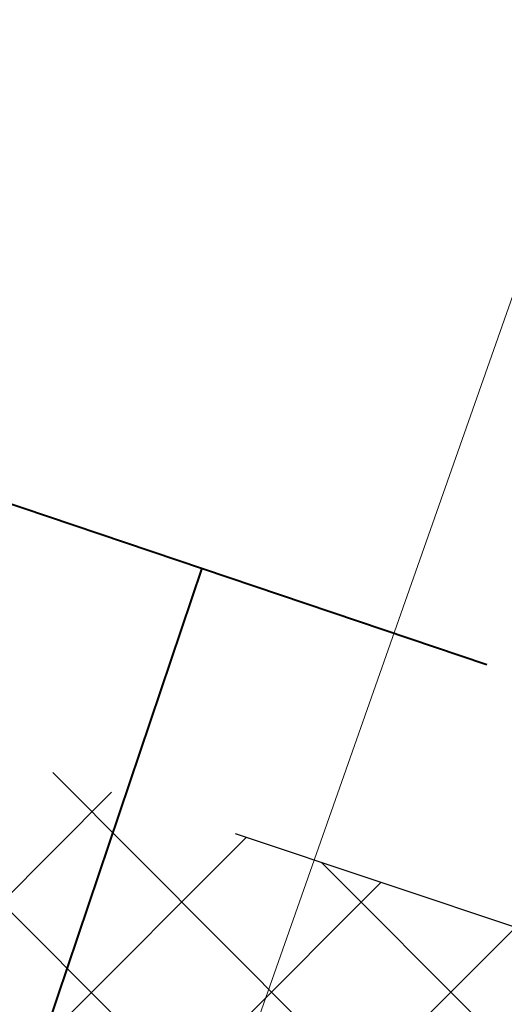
# Model space of a CAD drawing. Header units: metres. Extents: x 6599773 to 13199707, y 5688499 to 11377233.
# Tile 87 of 256: x 6599932.854 to 6599933.807, y 5688789.466 to 5688791.403. Entities that reach past the tile are written whole.
import ezdxf
from ezdxf import colors
from ezdxf.entities.mleader import LeaderData, LeaderLine
from ezdxf.math import Vec2, Vec3

# ---------------------------------------------------------------- set-up
doc = ezdxf.new("R2010")
doc.units = ezdxf.units.M
doc.header["$MEASUREMENT"] = 0
for name, pattern in [('1', [0]), ('3_EGBZ', [1.5, 1, -0.5]), ('BUG', [1.5, 1, -0.5])]:
    doc.linetypes.add(name, pattern=pattern)
doc.layers.get('0').update_dxf_attribs({"linetype": 'CONTINUOUS', "lineweight": 5})
for name, color, linetype, lineweight in [('_kolor chodnik', 50, '1', 0), ('_kolor zjazdy kostka', 7, '1', 0), ('_kolor ścieżka', 10, '1', 0), ('_krawedz jezdni i pobocza', 7, 'BUG', 30), ('_opiskd', 14, 'CONTINUOUS', 15), ('_przepusty', 172, '3_EGBZ', 40), ('OTK_L_5', 7, 'CONTINUOUS', 5)]:
    doc.layers.add(name, color=color, linetype=linetype, lineweight=lineweight)
doc.layers.add('_kolor jezdnia', color=7, linetype='1', lineweight=0, true_color=0x00dbdb)
doc.layers.add('_kolor pobocze', color=7, linetype='1', lineweight=0, true_color=0xff66ff)
doc.styles.add('opis drzewa', font='ARIALN.TTF', dxfattribs={"width": 0.7, "height": 1.6})
pattern_1 = [(45, (0, 0), (-0.1767766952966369, 0.1767766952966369), []), (135, (0, 0), (-0.1767766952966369, -0.1767766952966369), [])]

# ---------------------------------------------------------------- blocks, each defined once
blk = doc.blocks.new('_Dot')
at = {"color": 0, "linetype": 'ByBlock', "lineweight": -2}
blk.add_line((-0.5, 0), (-1, 0), dxfattribs=at)
at = {"color": 0, "linetype": 'ByBlock', "const_width": 0.5}
blk.add_lwpolyline([(-0.25, 0, 1), (0.25, 0, 1)], format="xyb", close=True, dxfattribs=at)

msp = doc.modelspace()

# ---------------------------------------------------------------- hatches: boundary and pattern name
at = {"layer": '_kolor chodnik'}
h = msp.add_hatch(dxfattribs=at)
h.set_pattern_fill('ANSI37', color=256, scale=2)
h.set_pattern_definition(pattern_1)
h.paths.add_polyline_path([(6599849.938171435, 5688542.085872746), (6599852.232147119, 5688548.938742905), (6599853.573135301, 5688548.489851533), (6599853.827082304, 5688549.248475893), (6599851.793849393, 5688549.929093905), (6599849.895278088, 5688548.982823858), (6599847.823506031, 5688542.793750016)])
edge = h.paths.add_edge_path()
edge.add_line((6600018.106075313, 5689087.454911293), (6600022.42781917, 5689091.229234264))
edge.add_line((6600022.42781917, 5689091.229234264), (6600020.233254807, 5689093.742094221))
edge.add_line((6600020.233254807, 5689093.742094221), (6600017.159471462, 5689091.057656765))
edge.add_arc((6600023.275194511, 5689085.3851404), 8.341433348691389, 137.1531559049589, 148.8016577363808)
edge.add_line((6600016.140105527, 5689089.706021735), (6600018.106075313, 5689087.454911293))
h.paths.add_polyline_path([(6600038.501784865, 5689187.592294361), (6600037.906968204, 5689187.700586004), (6600037.63829624, 5689186.224843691), (6600038.240083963, 5689186.115282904)])
h.paths.add_polyline_path([(6600069.098302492, 5689360.276020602), (6600068.321239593, 5689360.413462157), (6600068.064048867, 5689358.936495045), (6600068.836639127, 5689358.799546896)])
h.paths.add_polyline_path([(6600082.393785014, 5689362.950258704), (6600082.941124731, 5689366.103121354), (6600081.481377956, 5689366.361351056), (6600080.923159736, 5689363.210828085)])
h.paths.add_polyline_path([(6600074.022236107, 5689388.065861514), (6600072.983907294, 5689388.249860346), (6600072.723374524, 5689386.77253894), (6600073.760538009, 5689386.588865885)])
h.paths.add_polyline_path([(6600105.613104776, 5689486.405659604), (6600106.749499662, 5689489.711933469), (6600105.298891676, 5689490.233346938), (6600104.143487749, 5689486.917306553)], flags=17)
h.paths.add_polyline_path([(6600132.519778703, 5689678.737346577), (6600131.761827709, 5689678.896110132), (6600131.444670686, 5689677.429261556), (6600132.212256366, 5689677.269208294)])
h.paths.add_polyline_path([(6600156.649397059, 5689798.7449027), (6600156.48800471, 5689797.958860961), (6600157.450195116, 5689797.757316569), (6600157.615023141, 5689798.542205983)])
h.paths.add_polyline_path([(6600189.055358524, 5689948.643107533), (6600187.902868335, 5689948.884512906), (6600187.600024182, 5689947.417400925), (6600188.748131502, 5689947.176379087)])
edge = h.paths.add_edge_path()
edge.add_line((6600204.459383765, 5690032.969035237), (6600204.153258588, 5690031.227801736))
edge.add_arc((6600202.328347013, 5690027.299936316), 4.331100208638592, 41.85300125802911, 65.08011549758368, ccw=False)
edge.add_arc((6600032.90393149, 5690051.979071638), 174.020003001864, 352.8070218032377, 353.495463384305)
edge.add_arc((6600202.372679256, 5690027.343587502), 5.999999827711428, 55.12102442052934, 69.64815978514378)
edge = h.paths.add_edge_path()
edge.add_line((6600205.046027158, 5690040.265402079), (6600204.972740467, 5690038.483452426))
edge.add_arc((6600203.986269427, 5690044.401803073), 5.999999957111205, 279.4630688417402, 294.9140560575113)
edge.add_line((6600206.513819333, 5690038.960158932), (6600206.607027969, 5690041.030672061))
edge.add_arc((6600203.986269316, 5690044.401803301), 4.270000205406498, 284.3702444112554, 307.86193139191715, ccw=False)
edge = h.paths.add_edge_path()
edge.add_arc((6600203.547470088, 5690044.558759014), 6.446878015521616, 324.4350091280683, 356.2013368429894, ccw=False)
edge.add_arc((6600203.986269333, 5690044.401803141), 6.00000007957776, 323.2169970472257, 357.4193489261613)
h.paths.add_polyline_path([(6600208.910055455, 5690121.713696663), (6600208.146285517, 5690121.748120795), (6600207.125602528, 5690121.794124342), (6600209.971605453, 5690121.665851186)])
edge = h.paths.add_edge_path()
edge.add_line((6600238.769818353, 5690481.648294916), (6600240.338176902, 5690490.873746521))
edge.add_line((6600240.338176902, 5690490.873746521), (6600241.251295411, 5690510.829461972))
edge.add_line((6600241.251295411, 5690510.829461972), (6600239.524022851, 5690510.928942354))
edge.add_line((6600239.524022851, 5690510.928942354), (6600238.633343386, 5690491.167757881))
edge.add_line((6600238.633343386, 5690491.167757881), (6600234.579716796, 5690467.661262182))
edge.add_line((6600234.579716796, 5690467.661262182), (6600234.449796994, 5690464.966873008))
edge.add_arc((6600242.443669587, 5690464.607462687), 8.00194818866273, 177.4256738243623, 268.2543056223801)
edge.add_line((6600242.199903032, 5690456.609228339), (6600242.216657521, 5690457.359274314))
edge.add_line((6600242.216657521, 5690457.359274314), (6600242.305257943, 5690458.836738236))
edge.add_arc((6600242.444504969, 5690464.607952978), 5.772894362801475, 177.0298084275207, 268.6178439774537, ccw=False)
edge.add_line((6600236.679365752, 5690464.907083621), (6600236.951876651, 5690470.95443634))
edge.add_line((6600236.951876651, 5690470.95443634), (6600238.150786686, 5690478.210832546))
edge.add_line((6600238.150786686, 5690478.210832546), (6600238.769818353, 5690481.648294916))
h.paths.add_polyline_path([(6600238.769818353, 5690481.648294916), (6600238.150786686, 5690478.210832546), (6600239.670056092, 5690477.930590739), (6600240.266710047, 5690481.376366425)], flags=17)
edge = h.paths.add_edge_path()
edge.add_line((6600223.366500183, 5690460.339976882), (6600223.276803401, 5690457.948865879))
edge.add_arc((6600221.105749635, 5690465.64864014), 7.999999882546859, 285.7465040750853, 299.8464885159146)
edge.add_line((6600225.08717264, 5690458.709744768), (6600225.240084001, 5690461.623695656))
edge.add_arc((6600221.105749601, 5690465.648640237), 5.769999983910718, 293.06724420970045, 315.7681070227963, ccw=False)
edge = h.paths.add_edge_path()
edge.add_arc((6600220.025145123, 5690444.676291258), 5.77000016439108, 37.996647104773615, 59.94382588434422, ccw=False)
edge.add_line((6600224.572175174, 5690448.22839199), (6600224.817793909, 5690451.081798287))
edge.add_arc((6600220.025145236, 5690444.676291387), 7.999999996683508, 53.19588653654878, 68.15166733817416)
edge.add_line((6600223.00235276, 5690452.101669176), (6600222.91504296, 5690449.670427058))
edge = h.paths.add_edge_path()
edge.add_arc((6600221.105749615, 5690465.648640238), 7.999999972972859, 328.0222308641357, 357.0132597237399)
edge.add_line((6600229.094882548, 5690465.23180147), (6600229.218816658, 5690467.593604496))
edge.add_line((6600229.218816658, 5690467.593604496), (6600228.218919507, 5690467.645774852))
edge.add_line((6600228.218919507, 5690467.645774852), (6600227.891778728, 5690461.411918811))
h.paths.add_polyline_path([(6600200.980142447, 5690012.236744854), (6600202.31727834, 5690011.956662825), (6600202.522293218, 5690012.935421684), (6600201.182321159, 5690013.216097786)])
h.paths.add_polyline_path([(6600196.457878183, 5689983.98337835), (6600195.202332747, 5689984.246370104), (6600194.899091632, 5689982.777335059), (6600196.150355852, 5689982.515240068)])
edge = h.paths.add_edge_path()
edge.add_line((6600112.305909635, 5689517.99101877), (6600112.691041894, 5689519.807934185))
edge.add_line((6600112.691041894, 5689519.807934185), (6600113.245521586, 5689522.423769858))
edge.add_line((6600113.245521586, 5689522.423769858), (6600111.553124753, 5689522.782507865))
edge.add_line((6600111.553124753, 5689522.782507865), (6600107.405864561, 5689503.217226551))
edge.add_line((6600107.405864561, 5689503.217226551), (6600099.494506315, 5689480.361667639))
edge.add_line((6600099.494506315, 5689480.361667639), (6600099.182814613, 5689478.891218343))
edge.add_arc((6600107.008997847, 5689477.232359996), 8.000059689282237, 168.0325629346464, 257.7529108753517)
edge.add_line((6600105.311960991, 5689469.414366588), (6600105.784990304, 5689471.593619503))
edge.add_arc((6600107.008927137, 5689477.232314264), 5.769999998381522, 168.0321375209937, 257.7533362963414, ccw=False)
edge.add_line((6600101.364343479, 5689478.42879883), (6600101.647245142, 5689479.76342708))
edge.add_line((6600101.647245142, 5689479.76342708), (6600104.143487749, 5689486.917306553))
edge.add_line((6600104.143487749, 5689486.917306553), (6600105.298891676, 5689490.233346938))
edge.add_line((6600105.298891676, 5689490.233346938), (6600108.240043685, 5689498.809726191))
edge.add_line((6600108.240043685, 5689498.809726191), (6600112.305909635, 5689517.99101877))
h.paths.add_polyline_path([(6600136.009573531, 5689645.499114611), (6600138.333647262, 5689645.012304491), (6600138.661671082, 5689646.578318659), (6600134.869459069, 5689647.372651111)])
at = {"layer": '_kolor jezdnia'}
h = msp.add_hatch(dxfattribs=at)
h.set_pattern_fill('ANSI37', color=256, scale=2.2)
h.set_pattern_definition([(311.9999999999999, (0, 0), (0.2043648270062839, 0.1840109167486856), []), (41.99999999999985, (0, 0), (-0.1840109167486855, 0.2043648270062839), [])])
edge = h.paths.add_edge_path()
edge.add_line((6599833.066047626, 5688539.933393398), (6599850.649511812, 5688527.983462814))
edge.add_arc((6599857.337592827, 5688536.653968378), 10.95025544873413, 169.5012687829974, 232.3548431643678, ccw=False)
edge.add_arc((6599858.085851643, 5688536.618142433), 11.69295282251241, 162.2507788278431, 169.9967502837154, ccw=False)
edge.add_line((6599846.949484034, 5688540.182754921), (6599847.823506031, 5688542.793750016))
edge.add_line((6599847.823506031, 5688542.793750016), (6599849.895278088, 5688548.982823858))
edge.add_line((6599849.895278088, 5688548.982823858), (6599852.434748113, 5688556.56906746))
edge.add_line((6599852.434748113, 5688556.56906746), (6599928.48625871, 5688783.760284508))
edge.add_line((6599928.48625871, 5688783.760284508), (6599931.025728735, 5688791.34652811))
edge.add_line((6599931.025728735, 5688791.34652811), (6599996.657773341, 5688987.411326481))
edge.add_line((6599996.657773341, 5688987.411326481), (6599999.197243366, 5688994.997570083))
edge.add_line((6599999.197243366, 5688994.997570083), (6600021.930100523, 5689062.908193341))
edge.add_line((6600021.930100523, 5689062.908193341), (6600017.620224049, 5689067.371531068))
edge.add_line((6600017.620224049, 5689067.371531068), (6600016.714558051, 5689064.654078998))
edge.add_line((6600016.714558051, 5689064.654078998), (6600012.423620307, 5689051.835617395))
edge.add_line((6600012.423620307, 5689051.835617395), (6600009.884150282, 5689044.249373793))
edge.add_line((6600009.884150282, 5689044.249373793), (6599977.53516164, 5688947.612159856))
edge.add_line((6599977.53516164, 5688947.612159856), (6599974.995691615, 5688940.025916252))
edge.add_line((6599974.995691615, 5688940.025916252), (6599942.096912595, 5688841.746295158))
edge.add_line((6599942.096912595, 5688841.746295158), (6599939.557442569, 5688834.160051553))
edge.add_line((6599939.557442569, 5688834.160051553), (6599882.679288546, 5688664.246042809))
edge.add_line((6599882.679288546, 5688664.246042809), (6599880.139818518, 5688656.659799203))
edge.add_line((6599880.139818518, 5688656.659799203), (6599852.464543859, 5688573.984527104))
edge.add_line((6599852.464543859, 5688573.984527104), (6599842.470137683, 5688544.127903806))
edge.add_arc((6599835.706422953, 5688546.652910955), 7.219660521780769, 248.54809133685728, 339.52856074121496, ccw=False)
h.paths.add_polyline_path([(6600044.653202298, 5689172.271628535), (6600046.276244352, 5689181.431901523), (6600047.759199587, 5689189.801539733), (6600051.0603021, 5689208.432603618), (6600052.368792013, 5689215.817578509), (6600054.808584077, 5689229.587499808), (6600056.11707399, 5689236.972474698), (6600057.346666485, 5689243.912161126), (6600058.655146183, 5689251.297078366), (6600058.831439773, 5689252.292060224), (6600060.098987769, 5689259.445963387), (6600060.139929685, 5689259.677035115), (6600061.407468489, 5689266.830886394), (6600072.329030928, 5689328.470998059), (6600073.637511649, 5689335.855921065), (6600077.337304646, 5689356.73715072), (6600078.820259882, 5689365.106788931), (6600081.142794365, 5689378.214921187), (6600082.53851694, 5689386.092227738), (6600095.187867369, 5689457.483787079), (6600091.082877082, 5689465.8405575), (6600089.043088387, 5689454.328211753), (6600087.870641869, 5689447.711051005), (6600087.560133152, 5689445.958573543), (6600086.562151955, 5689440.326076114), (6600082.433200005, 5689417.022719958), (6600080.95024477, 5689408.65308175), (6600077.202698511, 5689387.502337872), (6600075.719743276, 5689379.132699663), (6600073.469199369, 5689366.430874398), (6600071.986244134, 5689358.061236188), (6600069.986864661, 5689346.776955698), (6600068.591142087, 5689338.899649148), (6600065.559290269, 5689321.78820693), (6600064.163567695, 5689313.91090038), (6600059.719426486, 5689288.828650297), (6600058.323703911, 5689280.951343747), (6600057.563846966, 5689276.662793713), (6600056.168124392, 5689268.785487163), (6600054.804920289, 5689261.091711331), (6600053.409197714, 5689253.214404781), (6600053.264817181, 5689252.399536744), (6600051.869094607, 5689244.522230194), (6600051.183555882, 5689240.653124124), (6600049.787833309, 5689232.775817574), (6600046.593849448, 5689214.749319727), (6600045.198126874, 5689206.872013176), (6600044.41754409, 5689202.466488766), (6600042.934588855, 5689194.096850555), (6600036.429952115, 5689157.38538759), (6600034.94699688, 5689149.01574938), (6600030.579776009, 5689124.367629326), (6600027.529365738, 5689107.151445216), (6600024.895072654, 5689094.014582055), (6600030.583685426, 5689094.264316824), (6600032.945013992, 5689106.191885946), (6600043.170247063, 5689163.901990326)])
edge = h.paths.add_edge_path()
edge.add_line((6600111.106812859, 5689535.144351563), (6600111.256844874, 5689535.85214863))
edge.add_line((6600111.256844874, 5689535.85214863), (6600112.915748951, 5689543.678261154))
edge.add_line((6600112.915748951, 5689543.678261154), (6600117.304772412, 5689564.384094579))
edge.add_line((6600117.304772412, 5689564.384094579), (6600119.067357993, 5689572.699339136))
edge.add_line((6600119.067357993, 5689572.699339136), (6600120.087667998, 5689577.512794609))
edge.add_line((6600120.087667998, 5689577.512794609), (6600121.64289057, 5689584.849775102))
edge.add_line((6600121.64289057, 5689584.849775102), (6600128.436769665, 5689616.900852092))
edge.add_line((6600128.436769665, 5689616.900852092), (6600129.991992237, 5689624.237832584))
edge.add_line((6600129.991992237, 5689624.237832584), (6600132.660554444, 5689636.827148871))
edge.add_line((6600132.660554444, 5689636.827148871), (6600133.208838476, 5689639.444704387))
edge.add_line((6600133.208838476, 5689639.444704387), (6600134.848957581, 5689647.274775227))
edge.add_line((6600134.848957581, 5689647.274775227), (6600138.97649476, 5689666.979995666))
edge.add_line((6600138.97649476, 5689666.979995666), (6600140.51410642, 5689674.320687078))
edge.add_line((6600140.51410642, 5689674.320687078), (6600145.209128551, 5689696.735129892))
edge.add_line((6600145.209128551, 5689696.735129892), (6600146.746740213, 5689704.075821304))
edge.add_line((6600146.746740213, 5689704.075821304), (6600151.462308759, 5689726.588354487))
edge.add_line((6600151.462308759, 5689726.588354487), (6600152.999920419, 5689733.929045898))
edge.add_line((6600152.999920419, 5689733.929045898), (6600155.244070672, 5689744.642813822))
edge.add_line((6600155.244070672, 5689744.642813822), (6600156.781682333, 5689751.983505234))
edge.add_line((6600156.781682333, 5689751.983505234), (6600161.635515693, 5689775.156126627))
edge.add_line((6600161.635515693, 5689775.156126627), (6600163.378142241, 5689783.475576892))
edge.add_line((6600163.378142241, 5689783.475576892), (6600163.850769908, 5689785.731942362))
edge.add_line((6600163.850769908, 5689785.731942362), (6600167.028500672, 5689800.90270461))
edge.add_line((6600167.028500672, 5689800.90270461), (6600179.490888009, 5689860.399222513))
edge.add_line((6600179.490888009, 5689860.399222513), (6600181.233514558, 5689868.718672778))
edge.add_line((6600181.233514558, 5689868.718672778), (6600181.84713393, 5689871.648144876))
edge.add_line((6600181.84713393, 5689871.648144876), (6600183.38474559, 5689878.988836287))
edge.add_line((6600183.38474559, 5689878.988836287), (6600184.935818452, 5689886.393792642))
edge.add_line((6600184.935818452, 5689886.393792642), (6600186.575937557, 5689894.223863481))
edge.add_line((6600186.575937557, 5689894.223863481), (6600194.051338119, 5689929.912074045))
edge.add_line((6600194.051338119, 5689929.912074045), (6600195.691457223, 5689937.742144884))
edge.add_line((6600195.691457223, 5689937.742144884), (6600202.915799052, 5689972.231779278))
edge.add_line((6600202.915799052, 5689972.231779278), (6600204.555918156, 5689980.061850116))
edge.add_line((6600204.555918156, 5689980.061850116), (6600206.062781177, 5689987.255744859))
edge.add_line((6600206.062781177, 5689987.255744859), (6600207.702900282, 5689995.085815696))
edge.add_line((6600207.702900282, 5689995.085815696), (6600210.232559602, 5690007.162628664))
edge.add_line((6600210.232559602, 5690007.162628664), (6600211.694938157, 5690014.144150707))
edge.add_arc((6600028.177652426, 5690052.584442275), 187.5000004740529, 348.1696294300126, 357.4195276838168)
edge.add_line((6600215.487522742, 5690044.142720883), (6600208.310270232, 5690026.480446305))
edge.add_arc((6600032.903933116, 5690051.97907145), 177.2500013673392, 348.1696294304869, 351.7289130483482, ccw=False)
edge.add_line((6600206.38894146, 5690015.640182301), (6600205.966941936, 5690013.625519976))
edge.add_line((6600205.966941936, 5690013.625519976), (6600204.326822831, 5690005.795449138))
edge.add_line((6600204.326822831, 5690005.795449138), (6600197.076961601, 5689971.183982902))
edge.add_line((6600197.076961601, 5689971.183982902), (6600195.334335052, 5689962.864532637))
edge.add_line((6600195.334335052, 5689962.864532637), (6600193.44722506, 5689953.855305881))
edge.add_line((6600193.44722506, 5689953.855305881), (6600191.909227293, 5689946.512771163))
edge.add_line((6600191.909227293, 5689946.512771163), (6600185.49684423, 5689915.899498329))
edge.add_line((6600185.49684423, 5689915.899498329), (6600183.856521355, 5689908.068454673))
edge.add_line((6600183.856521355, 5689908.068454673), (6600182.066605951, 5689899.523243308))
edge.add_line((6600182.066605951, 5689899.523243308), (6600180.32407057, 5689891.204228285))
edge.add_line((6600180.32407057, 5689891.204228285), (6600174.320344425, 5689862.541919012))
edge.add_line((6600174.320344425, 5689862.541919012), (6600172.577809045, 5689854.222903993))
edge.add_line((6600172.577809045, 5689854.222903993), (6600163.663810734, 5689811.666703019))
edge.add_line((6600163.663810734, 5689811.666703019), (6600162.023782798, 5689803.837067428))
edge.add_line((6600162.023782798, 5689803.837067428), (6600160.924220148, 5689798.587659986))
edge.add_line((6600160.924220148, 5689798.587659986), (6600159.279208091, 5689790.734229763))
edge.add_line((6600159.279208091, 5689790.734229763), (6600157.107250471, 5689780.365115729))
edge.add_line((6600157.107250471, 5689780.365115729), (6600155.462238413, 5689772.511685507))
edge.add_line((6600155.462238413, 5689772.511685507), (6600153.380318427, 5689762.572418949))
edge.add_line((6600153.380318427, 5689762.572418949), (6600151.735124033, 5689754.718118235))
edge.add_line((6600151.735124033, 5689754.718118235), (6600148.586504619, 5689739.686336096))
edge.add_line((6600148.586504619, 5689739.686336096), (6600146.885007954, 5689731.563243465))
edge.add_line((6600146.885007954, 5689731.563243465), (6600141.75088822, 5689707.052510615))
edge.add_line((6600141.75088822, 5689707.052510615), (6600140.110896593, 5689699.223048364))
edge.add_line((6600140.110896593, 5689699.223048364), (6600133.483561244, 5689667.583574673))
edge.add_line((6600133.483561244, 5689667.583574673), (6600131.860394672, 5689659.834436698))
edge.add_line((6600131.860394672, 5689659.834436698), (6600131.740984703, 5689659.26436315))
edge.add_line((6600131.740984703, 5689659.26436315), (6600130.117814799, 5689651.515209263))
edge.add_line((6600130.117814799, 5689651.515209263), (6600127.278733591, 5689637.961189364))
edge.add_line((6600127.278733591, 5689637.961189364), (6600126.924568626, 5689636.290366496))
edge.add_line((6600126.924568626, 5689636.290366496), (6600125.166244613, 5689627.995226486))
edge.add_line((6600125.166244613, 5689627.995226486), (6600118.009503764, 5689594.232298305))
edge.add_line((6600118.009503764, 5689594.232298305), (6600116.251179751, 5689585.937158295))
edge.add_line((6600116.251179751, 5689585.937158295), (6600113.665314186, 5689573.737975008))
edge.add_line((6600113.665314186, 5689573.737975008), (6600111.898534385, 5689565.402943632))
edge.add_line((6600111.898534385, 5689565.402943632), (6600104.889982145, 5689532.33911599))
edge.add_line((6600104.889982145, 5689532.33911599), (6600103.226635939, 5689524.492047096))
edge.add_line((6600103.226635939, 5689524.492047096), (6600096.623876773, 5689493.342605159))
edge.add_line((6600096.623876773, 5689493.342605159), (6600094.968986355, 5689485.53542763))
edge.add_line((6600094.968986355, 5689485.53542763), (6600094.300101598, 5689482.379870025))
edge.add_line((6600094.300101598, 5689482.379870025), (6600099.182814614, 5689478.891218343))
edge.add_line((6600099.182814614, 5689478.891218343), (6600099.494506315, 5689480.361667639))
edge.add_line((6600099.494506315, 5689480.361667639), (6600111.106812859, 5689535.144351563))
edge = h.paths.add_edge_path()
edge.add_arc((6600239.213891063, 5690851.4003676), 10.0000000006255, -2.8342403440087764, 76.13703556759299, ccw=False)
edge.add_line((6600249.201658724, 5690850.905901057), (6600249.082723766, 5690848.503524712))
edge.add_line((6600249.082723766, 5690848.503524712), (6600247.016487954, 5690806.767468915))
edge.add_line((6600247.016487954, 5690806.767468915), (6600246.092398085, 5690789.152178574))
edge.add_line((6600246.092398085, 5690789.152178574), (6600233.768116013, 5690572.015170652))
edge.add_line((6600233.768116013, 5690572.015170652), (6600228.959056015, 5690465.29620206))
edge.add_line((6600228.959056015, 5690465.29620206), (6600234.588724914, 5690465.017134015))
edge.add_line((6600234.588724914, 5690465.017134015), (6600239.26254019, 5690571.767576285))
edge.add_line((6600239.26254019, 5690571.767576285), (6600252.505038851, 5690806.400146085))
edge.add_line((6600252.505038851, 5690806.400146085), (6600254.569211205, 5690848.094521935))
edge.add_arc((6600262.559425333, 5690847.6989487), 7.999999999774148, 76.13703557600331, 177.1657596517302, ccw=False)
edge.add_line((6600264.476229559, 5690855.465921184), (6600241.609896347, 5690861.109083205))
edge = h.paths.add_edge_path()
edge.add_line((6600250.031475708, 5690451.625307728), (6600250.231741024, 5690455.772579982))
edge.add_line((6600250.231741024, 5690455.772579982), (6600246.257763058, 5690456.417303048))
edge.add_line((6600246.257763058, 5690456.417303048), (6600242.171761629, 5690456.61060902))
edge.add_arc((6600242.563100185, 5690464.586983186), 7.985968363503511, 176.9123644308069, 267.1911945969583, ccw=False)
edge.add_line((6600234.588724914, 5690465.017134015), (6600228.959056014, 5690465.29620206))
edge.add_arc((6600220.965133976, 5690465.657286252), 8.002072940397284, 267.8289300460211, 357.413716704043, ccw=False)
edge.add_line((6600220.661989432, 5690457.660957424), (6600212.406915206, 5690458.119572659))
edge.add_line((6600212.406915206, 5690458.119572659), (6600208.431872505, 5690457.817501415))
edge.add_line((6600208.431872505, 5690457.817501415), (6600208.233912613, 5690454.548331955))
edge.add_line((6600208.233912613, 5690454.548331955), (6600212.129565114, 5690453.127270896))
edge.add_line((6600212.129565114, 5690453.127270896), (6600218.640548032, 5690452.76554962))
edge.add_line((6600218.640548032, 5690452.76554962), (6600216.486747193, 5690452.885205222))
edge.add_line((6600216.486747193, 5690452.885205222), (6600220.46890539, 5690452.663974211))
edge.add_arc((6600220.025145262, 5690444.676291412), 7.999999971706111, -0.3386579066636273, 86.8201700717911, ccw=False)
edge.add_line((6600228.025005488, 5690444.629006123), (6600227.803602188, 5690439.649256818))
edge.add_line((6600227.803602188, 5690439.649256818), (6600226.885525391, 5690435.936828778))
edge.add_line((6600226.885525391, 5690435.936828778), (6600225.534849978, 5690405.967249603))
edge.add_line((6600225.534849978, 5690405.967249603), (6600226.115199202, 5690402.187514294))
edge.add_line((6600226.115199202, 5690402.187514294), (6600213.445139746, 5690121.008786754))
edge.add_line((6600213.445139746, 5690121.008786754), (6600213.352800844, 5690118.960058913))
edge.add_line((6600213.352800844, 5690118.960058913), (6600209.980184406, 5690044.131649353))
edge.add_arc((6600203.986269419, 5690044.401803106), 5.999999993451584, 257.4162346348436, 357.41934921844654, ccw=False)
edge.add_line((6600202.679069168, 5690038.545931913), (6600201.589735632, 5690033.666039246))
edge.add_line((6600201.589735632, 5690033.666039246), (6600203.67987942, 5690033.199458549))
edge.add_arc((6600202.372679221, 5690027.343587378), 5.999999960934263, -8.27108729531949, 77.41623506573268, ccw=False)
edge.add_line((6600208.310270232, 5690026.480446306), (6600215.487522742, 5690044.142720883))
edge.add_line((6600215.487522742, 5690044.142720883), (6600216.199687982, 5690059.944661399))
edge.add_line((6600216.199687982, 5690059.944661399), (6600216.537356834, 5690067.437056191))
edge.add_line((6600216.537356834, 5690067.437056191), (6600223.893528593, 5690230.66011469))
edge.add_line((6600223.893528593, 5690230.66011469), (6600224.231197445, 5690238.152509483))
edge.add_line((6600224.231197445, 5690238.152509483), (6600233.507835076, 5690443.987992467))
edge.add_arc((6600241.499722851, 5690443.627812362), 7.999999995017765, 87.29208981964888, 177.4195277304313, ccw=False)
edge.add_line((6600241.877677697, 5690451.618879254), (6600246.021541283, 5690451.422886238))
edge.add_line((6600246.021541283, 5690451.422886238), (6600246.427694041, 5690451.443388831))
edge.add_line((6600246.427694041, 5690451.443388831), (6600246.793970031, 5690451.461878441))
edge.add_line((6600246.793970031, 5690451.461878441), (6600250.031475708, 5690451.625307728))
edge = h.paths.add_edge_path()
edge.add_line((6600007.33756506, 5689086.20374581), (6600006.980466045, 5689080.740822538))
edge.add_line((6600006.980466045, 5689080.740822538), (6600007.229745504, 5689080.720859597))
edge.add_line((6600007.229745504, 5689080.720859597), (6600008.093335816, 5689080.601653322))
edge.add_line((6600008.093335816, 5689080.601653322), (6600008.702681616, 5689080.53831051))
edge.add_arc((6600008.140193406, 5689070.554142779), 9.999999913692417, -18.557800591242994, 86.77547804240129, ccw=False)
edge.add_line((6600017.620224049, 5689067.371531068), (6600021.930100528, 5689062.908193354))
edge.add_arc((6599734.83819726, 5689159.011261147), 302.7499967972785, 341.4922000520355, 343.8640860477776)
edge.add_arc((6600034.895369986, 5689072.315877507), 9.581213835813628, 98.63328270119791, 164.5273290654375, ccw=False)
edge.add_line((6600033.457137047, 5689081.788529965), (6600033.832640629, 5689081.798737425))
edge.add_line((6600033.832640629, 5689081.798737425), (6600034.422462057, 5689082.05700874))
edge.add_line((6600034.422462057, 5689082.05700874), (6600036.833623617, 5689082.139040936))
edge.add_line((6600036.833623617, 5689082.139040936), (6600036.730225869, 5689087.148851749))
edge.add_line((6600036.730225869, 5689087.148851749), (6600036.579860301, 5689087.134303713))
edge.add_arc((6600036.479565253, 5689093.136286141), 6.002820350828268, 169.1687651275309, 270.9573417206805, ccw=False)
edge.add_line((6600030.583685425, 5689094.264316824), (6600024.895072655, 5689094.014582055))
edge.add_arc((6600015.200558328, 5689096.162123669), 9.929528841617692, 271.0943432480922, 347.5094668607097, ccw=False)
edge.add_arc((6600014.909438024, 5689089.646776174), 3.446070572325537, 264.4236009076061, 278.0194998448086, ccw=False)
edge.add_line((6600014.574573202, 5689086.217014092), (6600014.299554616, 5689086.232508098))
edge.add_line((6600014.299554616, 5689086.232508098), (6600010.474232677, 5689086.448019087))
edge.add_line((6600010.474232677, 5689086.448019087), (6600007.33756506, 5689086.20374581))
edge = h.paths.add_edge_path()
edge.add_line((6600105.490725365, 5689463.953528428), (6600106.927559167, 5689464.047234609))
edge.add_line((6600106.927559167, 5689464.047234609), (6600107.835, 5689468.66))
edge.add_line((6600107.835, 5689468.66), (6600105.311960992, 5689469.414366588))
edge.add_arc((6600107.008997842, 5689477.232359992), 8.000059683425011, 168.0325628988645, 257.7529109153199, ccw=False)
edge.add_line((6600099.182814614, 5689478.891218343), (6600094.300101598, 5689482.379870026))
edge.add_arc((6600586.245114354, 5689378.10423892), 502.8750369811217, 168.032376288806, 169.9522165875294)
edge.add_line((6600091.082877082, 5689465.8405575), (6600095.187867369, 5689457.483787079))
edge.add_arc((6600103.06517392, 5689456.088064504), 8.000000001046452, 77.7533362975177, 169.9524553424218, ccw=False)
edge.add_line((6600104.762140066, 5689463.906012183), (6600105.490725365, 5689463.953528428))
at = {"layer": '_kolor pobocze'}
h = msp.add_hatch(dxfattribs=at)
h.set_pattern_fill('ANSI37', color=256, scale=2)
h.set_pattern_definition(pattern_1)
edge = h.paths.add_edge_path()
edge.add_line((6600035.926965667, 5689101.56944285), (6600036.046865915, 5689102.311543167))
edge.add_arc((6600058.171848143, 5689233.778275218), 133.3154772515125, 259.4578941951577, 260.4470163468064, ccw=False)
edge.add_line((6600033.780707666, 5689102.713067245), (6600032.142559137, 5689101.847662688))
edge.add_arc((6599734.838175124, 5689159.011266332), 302.7500195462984, 347.6801154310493, 349.11639019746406, ccw=False)
edge.add_arc((6600036.478170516, 5689093.133441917), 6.000000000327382, 167.68011541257, 271.5571101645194)
edge.add_line((6600036.64121064, 5689087.1356575), (6600036.730491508, 5689087.137804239))
edge.add_line((6600036.730491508, 5689087.137804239), (6600036.71246321, 5689087.887583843))
edge.add_line((6600036.71246321, 5689087.887583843), (6600036.559840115, 5689087.884077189))
edge.add_arc((6600036.482532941, 5689093.14290691), 5.259397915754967, 170.6455005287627, 270.84221319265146, ccw=False)
edge.add_arc((6600545.796425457, 5688991.216220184), 524.6691769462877, 167.9170060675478, 168.7028219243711, ccw=False)
edge.add_line((6600032.751078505, 5689101.044345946), (6600034.011432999, 5689101.917298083))
edge.add_line((6600034.011432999, 5689101.917298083), (6600035.926965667, 5689101.56944285))
edge = h.paths.add_edge_path()
edge.add_line((6600002.828843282, 5688994.032881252), (6600003.066918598, 5688994.744091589))
edge.add_line((6600003.066918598, 5688994.744091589), (6600001.227880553, 5688995.359703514))
edge.add_line((6600001.227880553, 5688995.359703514), (6600000.55876659, 5688996.702196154))
edge.add_line((6600000.55876659, 5688996.702196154), (6600022.641310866, 5689062.67011804))
edge.add_arc((6599734.83819395, 5689159.011262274), 303.5000002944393, 341.4922000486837, 343.8640860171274)
edge.add_arc((6600035.267451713, 5689072.092773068), 9.250000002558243, 91.55711016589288, 163.8640860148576, ccw=False)
edge.add_line((6600035.016098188, 5689081.339357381), (6600036.868703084, 5689081.389717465))
edge.add_line((6600036.868703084, 5689081.389717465), (6600036.850674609, 5689082.139504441))
edge.add_line((6600036.850674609, 5689082.139504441), (6600034.995718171, 5689082.089080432))
edge.add_arc((6600035.267451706, 5689072.092773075), 9.999999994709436, 91.55711014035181, 163.8640860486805)
edge.add_arc((6599734.838192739, 5689159.011262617), 302.7500015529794, 341.4922000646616, 343.8640860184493, ccw=False)
edge.add_line((6600021.930100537, 5689062.908193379), (6599999.748942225, 5688996.6456785))
edge.add_line((6599999.748942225, 5688996.6456785), (6600000.695212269, 5688994.747107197))
edge.add_line((6600000.695212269, 5688994.747107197), (6600002.828843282, 5688994.032881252))
h.paths.add_polyline_path([(6599971.7492186, 5688907.297112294), (6599971.084233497, 5688908.631320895), (6599997.822068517, 5688988.526766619), (6599999.164561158, 5688989.195880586), (6600001.003599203, 5688988.580268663), (6600001.241674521, 5688989.291479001), (6599999.108043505, 5688990.005704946), (6599997.2094722, 5688989.059434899), (6599970.270280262, 5688908.583087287), (6599971.216550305, 5688906.684515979), (6599973.350181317, 5688905.970290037), (6599973.588256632, 5688906.681500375)])
h.paths.add_polyline_path([(6599932.504667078, 5688790.060553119), (6599931.835553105, 5688791.403045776), (6599968.343406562, 5688900.4641754), (6599969.685899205, 5688901.133289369), (6599971.524937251, 5688900.517677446), (6599971.763012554, 5688901.228887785), (6599969.629381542, 5688901.94311373), (6599967.730810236, 5688900.996843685), (6599931.025728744, 5688791.34652811), (6599931.971998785, 5688789.447956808), (6599933.988392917, 5688788.772975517), (6599934.226774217, 5688789.484136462)])
at = {"layer": '_kolor zjazdy kostka'}
h = msp.add_hatch(dxfattribs=at)
h.set_pattern_fill('ANSI37', color=256, scale=2)
h.set_pattern_definition(pattern_1)
h.paths.add_polyline_path([(6600244.137440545, 5690813.934732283), (6600242.369522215, 5690814.022127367), (6600242.097568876, 5690808.528921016), (6600243.865482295, 5690808.44142671)])
h.paths.add_polyline_path([(6600247.012128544, 5690806.679412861), (6600247.44273645, 5690815.377295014), (6600247.393289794, 5690814.378518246), (6600247.113277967, 5690808.722537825)])
h.paths.add_polyline_path([(6600242.297085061, 5690788.088808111), (6600240.958726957, 5690788.155683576), (6600240.648818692, 5690782.664569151), (6600241.987258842, 5690782.599147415)])
h.paths.add_polyline_path([(6600245.558275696, 5690780.919298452), (6600246.037231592, 5690789.405686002), (6600244.985820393, 5690788.453468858), (6600244.612601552, 5690781.981345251)])
h.paths.add_polyline_path([(6600241.348405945, 5690723.711515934), (6600242.272017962, 5690722.691689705), (6600242.749709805, 5690731.155680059), (6600241.698138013, 5690730.203317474), (6600241.472690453, 5690726.27550499)])
h.paths.add_polyline_path([(6600225.772794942, 5690394.589141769), (6600224.731429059, 5690393.637598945), (6600224.461246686, 5690387.644646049), (6600225.412923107, 5690386.603142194)])
h.paths.add_polyline_path([(6600223.012390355, 5690333.280720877), (6600223.372595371, 5690341.272607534), (6600222.32835346, 5690340.318436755), (6600222.058239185, 5690334.324941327)])
h.paths.add_polyline_path([(6600215.496388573, 5690166.390602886), (6600215.856593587, 5690174.382489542), (6600214.812834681, 5690173.428760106), (6600214.542018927, 5690167.435062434)])
h.paths.add_polyline_path([(6600212.446537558, 5690121.053392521), (6600213.399499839, 5690120.010473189), (6600213.788744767, 5690128.503024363), (6600212.745135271, 5690127.54943145)])
h.paths.add_polyline_path([(6600209.977420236, 5690121.665589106), (6600210.225142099, 5690127.162117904), (6600207.346107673, 5690127.291879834), (6600207.119593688, 5690121.794395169)])
h.paths.add_polyline_path([(6600207.950178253, 5690070.725854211), (6600204.880846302, 5690070.828947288), (6600204.643784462, 5690065.333808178), (6600207.702521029, 5690065.204598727)])
h.paths.add_polyline_path([(6600200.981479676, 5690012.236464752), (6600199.969248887, 5690007.339980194), (6600201.282587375, 5690007.064882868), (6600202.31726072, 5690011.956666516)])
h.paths.add_polyline_path([(6600193.613960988, 5689970.406358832), (6600192.398010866, 5689970.660657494), (6600191.286205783, 5689965.274578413), (6600192.486379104, 5689965.023185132)])
h.paths.add_polyline_path([(6600189.061271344, 5689948.671423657), (6600189.984133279, 5689953.050774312), (6600188.818902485, 5689953.32186217), (6600187.908781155, 5689948.91282903)])
h.paths.add_polyline_path([(6600180.976201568, 5689915.317449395), (6600179.952861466, 5689910.421322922), (6600181.008474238, 5689910.200199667), (6600182.033843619, 5689915.09540201)])
h.paths.add_polyline_path([(6600176.508279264, 5689893.538690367), (6600177.476023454, 5689893.335973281), (6600178.603605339, 5689898.719146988), (6600177.636002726, 5689898.922290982)])
h.paths.add_polyline_path([(6600179.28182965, 5689859.401159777), (6600180.522246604, 5689860.211927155), (6600181.057490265, 5689860.561775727), (6600183.598022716, 5689860.029600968), (6600184.726606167, 5689865.412570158), (6600182.186324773, 5689865.943033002), (6600181.604764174, 5689866.832779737), (6600181.024456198, 5689867.720610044)])
h.paths.add_polyline_path([(6600160.20081012, 5689810.862606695), (6600159.232772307, 5689811.065842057), (6600158.207991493, 5689806.171529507), (6600159.17573568, 5689805.968812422)])
h.paths.add_polyline_path([(6600156.493917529, 5689797.987177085), (6600155.463416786, 5689793.068691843), (6600156.431160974, 5689792.865974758), (6600157.461419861, 5689797.784520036)])
edge = h.paths.add_edge_path()
edge.add_arc((6600173.111981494, 5689800.679690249), 5.999999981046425, 204.6731153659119, 239.5411154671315, ccw=False)
edge.add_arc((6600173.162096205, 5689800.685330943), 6.047914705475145, 168.3203586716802, 204.5234866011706, ccw=False)
edge.add_line((6600167.239404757, 5689801.909666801), (6600163.65166784, 5689784.781499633))
edge.add_arc((6600169.524220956, 5689783.551410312), 5.999999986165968, 139.2146049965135, 168.1696294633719, ccw=False)
edge.add_arc((6600169.524220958, 5689783.551410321), 5.999999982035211, 96.80962310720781, 139.2146050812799, ccw=False)
edge.add_line((6600168.81279652, 5689789.509083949), (6600170.070461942, 5689795.507731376))
h.paths.add_polyline_path([(6600163.526364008, 5689776.866746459), (6600166.051243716, 5689776.337874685), (6600167.179826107, 5689781.720838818), (6600164.653945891, 5689782.24992016), (6600163.941148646, 5689783.340449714), (6600163.493329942, 5689784.025580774), (6600161.750703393, 5689775.706130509), (6600162.438017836, 5689776.155376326)])
h.paths.add_polyline_path([(6600152.614191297, 5689774.643430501), (6600153.639138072, 5689779.536616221), (6600152.646757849, 5689779.74492896), (6600151.646447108, 5689774.846147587)])
h.paths.add_polyline_path([(6600150.121074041, 5689767.466820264), (6600148.177624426, 5689758.167954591), (6600149.115997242, 5689757.971390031), (6600151.066362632, 5689767.268392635)])
h.paths.add_polyline_path([(6600142.970741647, 5689739.332500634), (6600141.888449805, 5689734.142420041), (6600144.036614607, 5689733.695518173), (6600145.123068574, 5689738.882330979)])
h.paths.add_polyline_path([(6600136.256357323, 5689701.052153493), (6600137.154085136, 5689700.864096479), (6600138.287960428, 5689706.274871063), (6600137.38649247, 5689706.464182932)])
h.paths.add_polyline_path([(6600130.081494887, 5689667.099389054), (6600129.212847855, 5689667.281639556), (6600128.083282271, 5689661.898895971), (6600128.953953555, 5689661.716447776)])
h.paths.add_polyline_path([(6600128.397394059, 5689659.030340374), (6600127.554144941, 5689659.207226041), (6600126.493408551, 5689653.810049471), (6600127.269860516, 5689653.647397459)])
h.paths.add_polyline_path([(6600134.990411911, 5689640.633636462), (6600137.30714639, 5689640.148363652), (6600138.339560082, 5689645.040620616), (6600136.015486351, 5689645.500958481), (6600135.435178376, 5689646.388788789), (6600134.8548704, 5689647.276619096), (6600133.214751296, 5689639.446548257), (6600134.102581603, 5689640.026856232)])
h.paths.add_polyline_path([(6600122.164164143, 5689634.294831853), (6600121.024067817, 5689628.914244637), (6600122.015114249, 5689628.705875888), (6600123.155614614, 5689634.086346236)])
h.paths.add_polyline_path([(6600114.542075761, 5689593.450769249), (6600113.493359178, 5689593.398339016), (6600112.364315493, 5689588.045694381), (6600113.29076438, 5689587.547532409)])
h.paths.add_polyline_path([(6600110.194543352, 5689572.941097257), (6600109.207819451, 5689573.148880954), (6600108.06771793, 5689567.768269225), (6600109.050143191, 5689567.53521504)])
h.paths.add_polyline_path([(6600119.083213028, 5689565.540446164), (6600119.089125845, 5689565.542290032), (6600121.462438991, 5689565.065690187), (6600122.598093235, 5689570.447168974), (6600120.229622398, 5689570.949214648), (6600119.651446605, 5689571.8119627), (6600119.073270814, 5689572.72765526), (6600117.310757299, 5689564.412754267)])
h.paths.add_polyline_path([(6600101.698666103, 5689532.937884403), (6600100.730666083, 5689533.141679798), (6600099.694214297, 5689528.250234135), (6600100.669121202, 5689528.045267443)])
h.paths.add_polyline_path([(6600094.06402112, 5689496.827028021), (6600093.080194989, 5689497.033910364), (6600092.036590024, 5689492.143967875), (6600093.038865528, 5689491.933250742)])
h.paths.add_polyline_path([(6600083.709836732, 5689453.749808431), (6600082.738586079, 5689448.336231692), (6600084.647281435, 5689448.027407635), (6600085.606840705, 5689453.416583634)])
h.paths.add_polyline_path([(6600084.434394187, 5689446.825895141), (6600083.731191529, 5689446.921126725), (6600082.928047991, 5689442.491821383), (6600083.649300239, 5689442.394910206)])
h.paths.add_polyline_path([(6600078.04194071, 5689410.721110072), (6600078.996952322, 5689416.137564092), (6600078.0548333, 5689416.304853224), (6600077.111232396, 5689410.886043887)])
h.paths.add_polyline_path([(6600072.911565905, 5689386.768652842), (6600071.96046622, 5689381.312635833), (6600072.800073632, 5689381.163221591), (6600073.76645083, 5689386.590709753)])
h.paths.add_polyline_path([(6600082.887400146, 5689379.432062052), (6600085.278102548, 5689379.034943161), (6600086.160383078, 5689383.956496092), (6600083.759726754, 5689384.355378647), (6600083.152078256, 5689385.224725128), (6600082.544429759, 5689386.094071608), (6600081.148707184, 5689378.216765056), (6600082.018053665, 5689378.824413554)])
h.paths.add_polyline_path([(6600080.731401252, 5689363.247695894), (6600080.041469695, 5689363.369939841), (6600079.433821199, 5689364.239286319), (6600078.8261727, 5689365.108632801), (6600077.343217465, 5689356.73899459), (6600078.212563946, 5689357.346643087), (6600079.081910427, 5689357.954291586), (6600081.429189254, 5689357.564866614), (6600082.388748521, 5689362.980514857)])
h.paths.add_polyline_path([(6600069.104215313, 5689360.304336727), (6600070.063917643, 5689365.720487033), (6600069.2708267, 5689365.861009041), (6600068.327152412, 5689360.441778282)])
h.paths.add_polyline_path([(6600066.55061698, 5689345.891799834), (6600065.546169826, 5689346.069805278), (6600064.677796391, 5689341.145792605), (6600065.678290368, 5689340.968483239)])
h.paths.add_polyline_path([(6600061.138656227, 5689321.077501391), (6600060.270282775, 5689316.15348863), (6600061.250715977, 5689315.979734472), (6600062.127590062, 5689320.902245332)])
h.paths.add_polyline_path([(6600055.325252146, 5689288.11325564), (6600054.456878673, 5689283.189242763), (6600055.410852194, 5689283.020177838), (6600056.28317863, 5689287.917022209)])
h.paths.add_polyline_path([(6600048.045675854, 5689182.819289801), (6600050.371939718, 5689182.407116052), (6600051.314445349, 5689187.67761207), (6600048.980409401, 5689188.064690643), (6600048.372760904, 5689188.934037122), (6600047.765112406, 5689189.803383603), (6600046.306982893, 5689181.603992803), (6600046.972918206, 5689182.069462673)])
h.paths.add_polyline_path([(6600040.943690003, 5689201.374141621), (6600039.339175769, 5689201.66987967), (6600038.429882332, 5689196.244216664), (6600039.984130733, 5689195.958493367)])
h.paths.add_polyline_path([(6600032.993704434, 5689156.473759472), (6600032.278185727, 5689156.600537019), (6600031.299242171, 5689151.188930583), (6600032.034145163, 5689151.058111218)])
h.paths.add_polyline_path([(6600026.309179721, 5689123.603833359), (6600025.417362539, 5689118.683970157), (6600026.271201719, 5689118.532684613), (6600027.143528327, 5689123.456001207)])
h.paths.add_polyline_path([(6600013.302986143, 5689054.462576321), (6600015.84245617, 5689062.048819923), (6600014.576741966, 5689061.417973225), (6600012.672139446, 5689055.728290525)])
h.paths.add_polyline_path([(6599974.547216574, 5688938.686171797), (6599977.086686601, 5688946.272415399), (6599975.820972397, 5688945.641568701), (6599973.916369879, 5688939.951886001)])
h.paths.add_polyline_path([(6599942.102825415, 5688841.748139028), (6599940.837111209, 5688841.117292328), (6599938.932508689, 5688835.427609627), (6599939.563355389, 5688834.161895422)])
h.paths.add_polyline_path([(6599882.685201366, 5688664.247886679), (6599881.419487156, 5688663.617039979), (6599879.514884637, 5688657.927357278), (6599880.145731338, 5688656.661643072)])
h.paths.add_polyline_path([(6599851.799762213, 5688549.930937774), (6599853.832995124, 5688549.250319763), (6599855.420163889, 5688553.991722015), (6599853.386930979, 5688554.672340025), (6599852.913795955, 5688555.621625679), (6599852.440660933, 5688556.570911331), (6599849.901190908, 5688548.984667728)])
h.paths.add_polyline_path([(6600233.581687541, 5690586.458647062), (6600234.520016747, 5690585.337735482), (6600234.976631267, 5690593.42826699), (6600233.922640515, 5690592.499827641)])
h.paths.add_polyline_path([(6600231.728371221, 5690526.750719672), (6600230.676277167, 5690525.793817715), (6600230.420013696, 5690519.782861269), (6600231.363586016, 5690518.655686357)])
h.paths.add_polyline_path([(6600237.577122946, 5690639.505119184), (6600236.516490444, 5690638.540451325), (6600236.176926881, 5690632.541599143), (6600237.1204992, 5690631.41442423)])
h.paths.add_polyline_path([(6600238.927801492, 5690681.139540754), (6600239.8637879, 5690680.021427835), (6600240.320411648, 5690688.112122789), (6600239.268317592, 5690687.155220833)])
h.paths.add_polyline_path([(6600218.122284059, 5690224.814875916), (6600217.079933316, 5690223.862433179), (6600216.809648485, 5690217.865326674), (6600217.762143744, 5690216.822918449)])
h.paths.add_polyline_path([(6600219.363739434, 5690274.535639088), (6600220.315886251, 5690273.493612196), (6600220.675810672, 5690281.480778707), (6600219.633750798, 5690280.528598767)])
h.paths.add_polyline_path([(6600168.75986753, 5689856.554734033), (6600169.729143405, 5689856.351696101), (6600170.857343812, 5689861.737822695), (6600169.889741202, 5689861.940966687)])
h.paths.add_polyline_path([(6600168.841833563, 5689852.115601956), (6600167.871405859, 5689852.319339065), (6600166.844894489, 5689847.425845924), (6600167.816759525, 5689847.221809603)])
at = {"layer": '_kolor ścieżka'}
h = msp.add_hatch(dxfattribs=at)
h.set_pattern_fill('ANSI37', color=10, scale=2)
h.set_pattern_definition(pattern_1)
edge = h.paths.add_edge_path()
edge.add_line((6599877.145262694, 5688659.244027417), (6599854.614951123, 5688591.938475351))
edge.add_line((6599854.614951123, 5688591.938475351), (6599854.214414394, 5688589.387325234))
edge.add_line((6599854.214414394, 5688589.387325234), (6599839.435327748, 5688545.233719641))
edge.add_arc((6599834.52303551, 5688547.748213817), 5.518450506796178, 246.5150871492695, 332.8930934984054, ccw=False)
edge.add_line((6599832.323891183, 5688542.68688393), (6599836.925902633, 5688539.594394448))
edge.add_arc((6599835.881373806, 5688546.528699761), 7.012533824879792, 278.5661808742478, 339.9794081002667)
edge.add_line((6599842.470137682, 5688544.127903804), (6599857.359687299, 5688588.607952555))
edge.add_line((6599857.359687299, 5688588.607952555), (6599857.303782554, 5688591.591210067))
edge.add_line((6599857.303782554, 5688591.591210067), (6599879.508971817, 5688657.925513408))
edge.add_line((6599879.508971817, 5688657.925513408), (6599879.193548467, 5688658.558370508))
edge.add_line((6599879.193548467, 5688658.558370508), (6599877.145262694, 5688659.244027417))
h.paths.add_polyline_path([(6599879.193548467, 5688658.558370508), (6599879.508971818, 5688657.925513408), (6599881.413574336, 5688663.615196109), (6599880.780717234, 5688663.299772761), (6599878.732431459, 5688663.985429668), (6599877.145262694, 5688659.244027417)])
h.paths.add_polyline_path([(6599938.926595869, 5688835.425765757), (6599938.61117252, 5688836.058622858), (6599936.562886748, 5688836.744279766), (6599878.732431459, 5688663.985429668), (6599880.780717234, 5688663.299772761), (6599881.413574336, 5688663.615196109)])
h.paths.add_polyline_path([(6599974.364844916, 5688941.291630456), (6599974.049421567, 5688941.924487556), (6599972.001135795, 5688942.610144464), (6599936.562886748, 5688836.744279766), (6599938.61117252, 5688836.058622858), (6599938.926595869, 5688835.425765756)])
h.paths.add_polyline_path([(6599974.049421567, 5688941.924487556), (6599974.364844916, 5688941.291630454), (6600009.253303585, 5689045.515087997), (6600008.937880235, 5689046.147945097), (6600006.889594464, 5689046.833602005), (6599972.001135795, 5688942.610144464)])
h.paths.add_polyline_path([(6600008.937880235, 5689046.147945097), (6600009.253303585, 5689045.515087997), (6600011.157906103, 5689051.204770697), (6600010.525049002, 5689050.889347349), (6600008.476763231, 5689051.575004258), (6600006.889594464, 5689046.833602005)])
edge = h.paths.add_edge_path()
edge.add_arc((6599858.085851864, 5688536.618142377), 11.69295304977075, 162.2507788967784, 169.9967501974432)
edge.add_line((6599846.570656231, 5688538.649255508), (6599849.824991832, 5688528.706403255))
edge.add_line((6599849.824991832, 5688528.706403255), (6599853.135519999, 5688528.731057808))
edge.add_line((6599853.135519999, 5688528.731057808), (6599849.868997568, 5688538.728963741))
edge.add_line((6599849.868997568, 5688538.728963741), (6599850.886451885, 5688541.768438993))
edge.add_line((6599850.886451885, 5688541.768438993), (6599849.938171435, 5688542.085872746))
edge.add_line((6599849.938171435, 5688542.085872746), (6599847.823506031, 5688542.793750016))
edge.add_line((6599847.823506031, 5688542.793750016), (6599846.949484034, 5688540.182754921))
edge = h.paths.add_edge_path()
edge.add_arc((6600008.743460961, 5689068.123037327), 7.659999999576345, 341.4922000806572, 372.1491631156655)
edge.add_line((6600016.231900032, 5689069.735141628), (6600014.371922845, 5689078.374983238))
edge.add_arc((6600008.140193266, 5689070.554142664), 10.00000004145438, 51.45178747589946, 78.26461791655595)
edge.add_line((6600010.174112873, 5689080.345116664), (6600010.018184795, 5689077.577393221))
edge.add_arc((6600009.814745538, 5689075.098871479), 2.486856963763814, 14.594442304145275, 85.30763078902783, ccw=False)
edge.add_line((6600012.221360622, 5689075.725498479), (6600013.747330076, 5689068.637167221))
edge.add_line((6600013.747330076, 5689068.637167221), (6600013.596857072, 5689066.921144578))
edge.add_line((6600013.596857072, 5689066.921144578), (6600008.476763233, 5689051.575004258))
edge.add_line((6600008.476763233, 5689051.575004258), (6600010.525049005, 5689050.88934735))
edge.add_line((6600010.525049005, 5689050.88934735), (6600011.157906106, 5689051.204770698))
edge.add_line((6600011.157906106, 5689051.204770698), (6600016.00728921, 5689065.691494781))

# ---------------------------------------------------------------- linework, layer by layer
at = {"layer": '_krawedz jezdni i pobocza'}
msp.add_line((6599934.226774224, 5688789.484136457), (6599932.504667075, 5688790.060553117), dxfattribs=at)
at = {"layer": '_przepusty', "linetype": 'ByBlock'}
msp.add_line((6599932.257174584, 5688790.646279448), (6599933.773105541, 5688790.134465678), dxfattribs=at)
at = {"layer": '_przepusty'}
msp.add_line((6599933.212324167, 5688790.323798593), (6599930.813197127, 5688783.217872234), dxfattribs=at)
at = {"layer": 'OTK_L_5', "color": 7}
msp.add_lwpolyline([(6599926.778, 5688770.844), (6599936.275, 5688797.824)], dxfattribs=at)

# ---------------------------------------------------------------- leaders
at = {"layer": '_opiskd'}
ml = msp.add_multileader_mtext('Standard', dxfattribs=at)
ml.set_content('t47', color=256, style='opis drzewa')
ml.set_leader_properties()
ml.set_arrow_properties(name='DOT')
ml.build(insert=Vec2(0, 0))
ml.multileader.update_dxf_attribs({"dogleg_length": 1, "arrow_head_size": 0.3})
ctx = ml.context
ctx.base_point, ctx.char_height, ctx.arrow_head_size, ctx.landing_gap_size, ctx.plane_origin, ctx.plane_x_axis, ctx.plane_y_axis = Vec3(6599936.859833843, 5688791.435620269), 1.6, 0.3, 0.3, Vec3(6599929.240654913, 5688786.663140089), Vec3(-0.07152834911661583, -0.9974385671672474), Vec3(0.9974385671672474, -0.07152834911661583)
notes = []
notes.append((ctx, [(0, (1, 1, 0), (6599936.931362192, 5688792.433058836), (-0.07152834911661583, -0.9974385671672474), 1, [(0, [(6599933.298063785, 5688792.951588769)], 0, [])])]))
ctx.mtext.insert, ctx.mtext.text_direction, ctx.mtext.rotation, ctx.mtext.flow_direction = Vec3(6599937.64394646, 5688791.078619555), Vec3(-0.07152834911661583, -0.9974385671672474), -0.01922960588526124, 5
for ctx, leaders in notes:
    for number, flags, end, landing, length, lines in leaders:
        leader = LeaderData()
        leader.index, (leader.has_last_leader_line, leader.has_dogleg_vector, leader.attachment_direction) = number, flags
        leader.last_leader_point, leader.dogleg_vector, leader.dogleg_length = Vec3(end), Vec3(landing), length
        for number, points, colour, breaks in lines:
            line = LeaderLine()
            line.index, line.vertices, line.color, line.breaks = number, Vec3.list(points), colors.encode_raw_color(colour), breaks
            leader.lines.append(line)
        ctx.leaders.append(leader)

doc.saveas('drawing.dxf')
